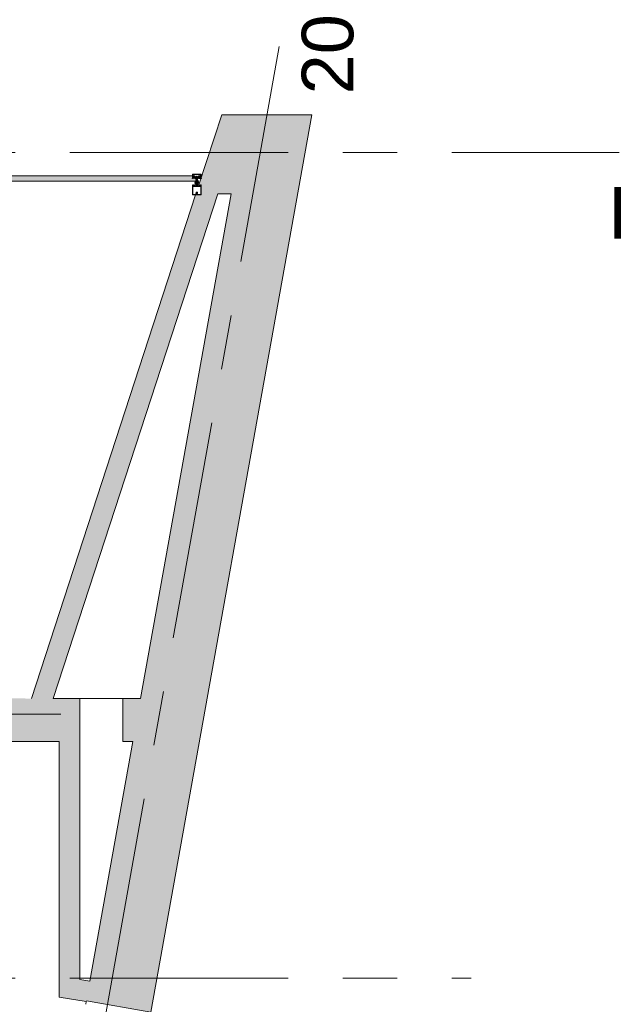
# Model space of a CAD drawing. Header units: centimetres. Extents: x -2424 to 2319, y 5 to 3760.
# Tile 117 of 117: x 1634 to 1984, y 3038 to 3611. Entities that reach past the tile are written whole.
import ezdxf

# ---------------------------------------------------------------- set-up
doc = ezdxf.new("R2010")
doc.units = ezdxf.units.CM
doc.linetypes.add('Długa kreska', pattern=[142.875, 95.25, -47.625])
doc.linetypes.add('Oś', pattern=[222.25, 127, -31.75, 31.75, -31.75])
for name, color, linetype, lineweight in [('A-DETL', 90, 'Continuous', 9), ('A-DETL-GENF', 92, 'Continuous', 9), ('A-FLOR', 192, 'Continuous', 13), ('A-GLAZ-CURT', 52, 'Continuous', 13), ('A-WALL', 113, 'Continuous', 13), ('S-GRID', 1, 'Continuous', 13), ('S-GRID-IDEN', 1, 'Continuous', 13)]:
    doc.layers.add(name, color=color, linetype=linetype, lineweight=lineweight)
doc.layers.add('A-WALL-PATT', color=111, linetype='Continuous', lineweight=13, plot=False)
doc.styles.add('Arial_5', font='arial.ttf', dxfattribs={"height": 30})

msp = doc.modelspace()

# ---------------------------------------------------------------- hatches: boundary and pattern name
at = {"layer": 'A-GLAZ-CURT', "lineweight": 9}
msp.add_hatch(color=251, dxfattribs=at).paths.add_polyline_path([(1736.34, 3516.83), (1736.34, 3518.33), (1734.94, 3518.33), (1734.94, 3519.83), (1602.44, 3519.83), (1602.44, 3518.33), (1601.04, 3518.33), (1601.04, 3516.83), (1734.94, 3516.83)], flags=0)

# ---------------------------------------------------------------- linework, layer by layer
at = {"layer": 'A-DETL', "color": 251, "linetype": 'Długa kreska', "lineweight": 9}
msp.add_line((598.38, 3206.83), (1658.38, 3206.83), dxfattribs=at)
at = {"layer": 'A-DETL-GENF', "color": 251, "lineweight": 9, "extrusion": (0, 0, -1)}
for p, q in [((1734.84, 3518.33), (1734.75, 3518.33)), ((1739.79, 3520.83), (1735.09, 3520.83)), ((1735.1, 3519.36), (1735.3, 3519.79)), ((1735.12, 3519.92), (1735.4, 3519.92)), ((1735.27, 3518.34), (1735.18, 3518.5)), ((1739.58, 3520.52), (1735.31, 3520.52)), ((1735.39, 3519.58), (1735.31, 3519.41)), ((1735.32, 3520.67), (1739.57, 3520.67)), ((1735.37, 3518.43), (1735.32, 3518.34)), ((1735.34, 3519.82), (1736.3, 3519.82)), ((1735.43, 3518.81), (1735.49, 3518.81)), ((1735.56, 3518.75), (1735.43, 3518.75)), ((1735.49, 3518.34), (1735.44, 3518.43)), ((1735.46, 3519.08), (1735.55, 3519.18)), ((1735.47, 3518.64), (1735.49, 3518.68)), ((1736.1, 3519.64), (1735.48, 3519.64)), ((1735.59, 3518.43), (1735.54, 3518.34)), ((1735.6, 3519.02), (1735.6, 3518.9)), ((1735.61, 3518.7), (1735.61, 3518.69)), ((1735.77, 3519.07), (1735.65, 3519.07)), ((1735.65, 3518.85), (1735.68, 3518.85)), ((1735.66, 3518.67), (1735.67, 3518.68)), ((1735.71, 3518.34), (1735.66, 3518.43)), ((1735.71, 3518.86), (1735.8, 3519.02)), ((1735.72, 3518.66), (1735.72, 3518.65)), ((1735.73, 3519.13), (1735.96, 3519.13)), ((1735.81, 3518.43), (1735.76, 3518.34)), ((1735.77, 3518.63), (1735.79, 3518.65)), ((1735.84, 3518.64), (1735.84, 3518.63)), ((1735.93, 3518.34), (1735.88, 3518.43)), ((1735.89, 3519.02), (1735.98, 3518.86)), ((1735.9, 3518.63), (1735.91, 3518.65)), ((1736.03, 3519.07), (1735.91, 3519.07)), ((1735.95, 3518.66), (1735.97, 3518.65)), ((1736.03, 3518.43), (1735.98, 3518.34)), ((1736, 3518.85), (1736.03, 3518.85)), ((1736.01, 3518.66), (1736.02, 3518.68)), ((1736.06, 3518.7), (1736.08, 3518.69)), ((1736.08, 3518.9), (1736.08, 3519.02)), ((1736.15, 3518.34), (1736.1, 3518.43)), ((1736.14, 3519.18), (1736.22, 3519.08)), ((1736.19, 3518.81), (1736.26, 3518.81)), ((1736.25, 3518.42), (1736.2, 3518.34)), ((1736.37, 3518.34), (1736.32, 3518.42)), ((1736.35, 3519.77), (1736.46, 3519.17)), ((1736.68, 3516.85), (1736.4, 3516.69)), ((1736.67, 3516.12), (1736.4, 3515.97)), ((1736.49, 3519.14), (1737.42, 3519.14)), ((1736.53, 3516.48), (1736.62, 3516.53)), ((1736.53, 3515.75), (1736.62, 3515.8)), ((1736.69, 3516.48), (1736.69, 3516.16)), ((1736.69, 3515.76), (1736.69, 3515.43)), ((1736.89, 3516.86), (1736.7, 3516.86)), ((1736.94, 3515.29), (1736.94, 3516.81)), ((1737.85, 3519.36), (1737.03, 3519.36)), ((1737.14, 3517.83), (1737.14, 3518.04)), ((1737.22, 3519.51), (1737.67, 3519.51)), ((1737.44, 3519.81), (1737.44, 3513.65)), ((1737.47, 3519.14), (1738.39, 3519.14)), ((1737.74, 3517.83), (1737.74, 3518.04)), ((1737.94, 3515.29), (1737.94, 3516.81)), ((1737.99, 3516.86), (1738.18, 3516.86)), ((1738.19, 3516.48), (1738.19, 3516.16)), ((1738.19, 3515.76), (1738.19, 3515.43)), ((1738.2, 3516.85), (1738.48, 3516.69)), ((1738.22, 3516.12), (1738.48, 3515.97)), ((1738.35, 3516.48), (1738.27, 3516.53)), ((1738.35, 3515.75), (1738.27, 3515.8)), ((1738.42, 3519.17), (1738.53, 3519.77)), ((1738.52, 3518.34), (1738.56, 3518.42)), ((1738.58, 3519.82), (1739.54, 3519.82)), ((1738.69, 3518.81), (1738.63, 3518.81)), ((1738.64, 3518.42), (1738.69, 3518.34)), ((1738.75, 3519.18), (1738.66, 3519.08)), ((1738.74, 3518.34), (1738.79, 3518.43)), ((1739.41, 3519.64), (1738.78, 3519.64)), ((1738.8, 3518.9), (1738.8, 3519.02)), ((1738.82, 3518.7), (1738.81, 3518.69)), ((1738.85, 3519.07), (1738.97, 3519.07)), ((1738.88, 3518.85), (1738.85, 3518.85)), ((1738.87, 3518.66), (1738.86, 3518.68)), ((1738.86, 3518.43), (1738.91, 3518.34)), ((1739, 3519.02), (1738.91, 3518.86)), ((1738.93, 3518.66), (1738.92, 3518.65)), ((1739.16, 3519.13), (1738.93, 3519.13)), ((1738.96, 3518.34), (1739.01, 3518.43)), ((1738.99, 3518.63), (1738.98, 3518.65)), ((1739.05, 3518.64), (1739.04, 3518.63)), ((1739.08, 3518.43), (1739.13, 3518.34)), ((1739.18, 3518.86), (1739.09, 3519.02)), ((1739.11, 3518.63), (1739.09, 3518.65)), ((1739.11, 3519.07), (1739.23, 3519.07)), ((1739.16, 3518.66), (1739.16, 3518.65)), ((1739.18, 3518.34), (1739.23, 3518.43)), ((1739.23, 3518.85), (1739.2, 3518.85)), ((1739.23, 3518.67), (1739.21, 3518.68)), ((1739.27, 3518.7), (1739.27, 3518.69)), ((1739.28, 3519.02), (1739.28, 3518.9)), ((1739.29, 3518.43), (1739.34, 3518.34)), ((1739.32, 3518.75), (1739.45, 3518.75)), ((1739.42, 3519.08), (1739.34, 3519.18)), ((1739.45, 3518.81), (1739.39, 3518.81)), ((1739.42, 3518.64), (1739.39, 3518.68)), ((1739.4, 3518.34), (1739.45, 3518.43)), ((1739.48, 3519.92), (1739.76, 3519.92)), ((1739.57, 3519.41), (1739.5, 3519.58)), ((1739.51, 3518.43), (1739.57, 3518.34)), ((1739.59, 3519.79), (1739.79, 3519.36)), ((1739.62, 3518.34), (1739.7, 3518.5)), ((1740.04, 3518.33), (1740.13, 3518.33)), ((1734.94, 3508.94), (1734.94, 3513.54)), ((1734.94, 3508.88), (1734.94, 3510.53)), ((1735.09, 3514.41), (1734.96, 3514.41)), ((1735.07, 3514.52), (1734.97, 3514.52)), ((1735.35, 3514.3), (1735.13, 3514.4)), ((1735.15, 3508.94), (1735.15, 3513.54)), ((1735.18, 3514), (1735.31, 3513.9)), ((1735.22, 3514.07), (1735.19, 3514.05)), ((1735.54, 3514.41), (1735.4, 3514.46)), ((1735.4, 3514.05), (1735.73, 3514.05)), ((1735.42, 3513.91), (1735.43, 3513.92)), ((1735.47, 3513.94), (1735.66, 3513.94)), ((1735.72, 3514.25), (1735.5, 3514.25)), ((1735.65, 3514.51), (1735.6, 3514.43)), ((1735.75, 3514.43), (1735.7, 3514.51)), ((1735.7, 3513.92), (1735.7, 3513.91)), ((1735.77, 3514.09), (1735.77, 3514.2)), ((1735.87, 3514.51), (1735.82, 3514.43)), ((1735.82, 3513.9), (1735.94, 3514)), ((1735.94, 3514.05), (1735.9, 3514.07)), ((1735.97, 3514.43), (1735.92, 3514.51)), ((1736.09, 3514.51), (1736.04, 3514.43)), ((1736.67, 3515.39), (1736.4, 3515.24)), ((1736.53, 3515.02), (1736.92, 3515.24)), ((1736.94, 3514.05), (1736.94, 3515.18)), ((1736.99, 3515.23), (1737.09, 3515.23)), ((1737.26, 3514.43), (1737.23, 3514.42)), ((1737.23, 3514.4), (1737.26, 3514.39)), ((1737.27, 3514.37), (1737.27, 3514.23)), ((1737.32, 3510.07), (1737.32, 3510.2)), ((1737.37, 3514.06), (1737.39, 3514.04)), ((1737.52, 3514.06), (1737.49, 3514.04)), ((1737.56, 3510.2), (1737.56, 3510.07)), ((1737.62, 3514.37), (1737.62, 3514.23)), ((1737.63, 3514.43), (1737.65, 3514.42)), ((1737.65, 3514.4), (1737.63, 3514.39)), ((1737.81, 3515.23), (1737.89, 3515.23)), ((1737.94, 3515.18), (1737.94, 3514.05)), ((1738.35, 3515.02), (1737.97, 3515.24)), ((1738.22, 3515.39), (1738.48, 3515.24)), ((1738.8, 3514.51), (1738.84, 3514.43)), ((1738.92, 3514.43), (1738.96, 3514.51)), ((1738.94, 3514.05), (1738.98, 3514.07)), ((1739.06, 3513.9), (1738.94, 3514)), ((1739.02, 3514.51), (1739.07, 3514.43)), ((1739.11, 3514.09), (1739.11, 3514.2)), ((1739.14, 3514.43), (1739.18, 3514.51)), ((1739.16, 3514.25), (1739.38, 3514.25)), ((1739.48, 3514.05), (1739.16, 3514.05)), ((1739.19, 3513.92), (1739.18, 3513.91)), ((1739.42, 3513.94), (1739.22, 3513.94)), ((1739.24, 3514.51), (1739.28, 3514.43)), ((1739.35, 3514.41), (1739.49, 3514.46)), ((1739.46, 3513.91), (1739.46, 3513.92)), ((1739.53, 3514.3), (1739.75, 3514.4)), ((1739.7, 3514), (1739.58, 3513.9)), ((1739.66, 3514.07), (1739.7, 3514.05)), ((1739.73, 3508.94), (1739.73, 3513.54)), ((1739.79, 3514.41), (1739.92, 3514.41)), ((1739.81, 3514.52), (1739.91, 3514.52)), ((1739.94, 3508.94), (1739.94, 3513.54)), ((1739.94, 3510.53), (1739.94, 3508.87)), ((1739.81, 3508.73), (1735.09, 3508.73)), ((1737.32, 3509.72), (1737.32, 3509.78)), ((1737.34, 3509.45), (1737.34, 3508.99)), ((1737.54, 3508.99), (1737.54, 3509.45)), ((1737.56, 3509.78), (1737.56, 3509.72))]:
    msp.add_line(p, q, dxfattribs=at)
at = {"layer": 'A-DETL-GENF', "color": 251, "lineweight": 9, "extrusion": (0, 0, -1), "flags": 128}
for points in [[(-1734.94, 3520.68), (-1734.94, 3518.83), (-1735.05, 3518.83), (-1735.17, 3519.18)], [(-1734.96, 3518.54), (-1734.96, 3518.81), (-1735.37, 3518.81)], [(-1735.45, 3519.97), (-1735.45, 3520.32), (-1735.32, 3520.32), (-1735.32, 3520.05), (-1735.07, 3520.05), (-1735.07, 3520.68), (-1739.81, 3520.68), (-1739.81, 3520.05), (-1739.56, 3520.05), (-1739.56, 3520.32), (-1739.43, 3520.32), (-1739.43, 3519.97)], [(-1735.1, 3519.33), (-1735.1, 3519.43), (-1735.07, 3519.55), (-1735.07, 3519.86)], [(-1735.38, 3519.26), (-1735.31, 3518.97), (-1735.49, 3518.97), (-1735.49, 3518.91), (-1735.41, 3518.83), (-1735.09, 3518.83), (-1735.19, 3519.2)], [(-1735.26, 3520.47), (-1735.26, 3520.11), (-1735.12, 3520.11), (-1735.12, 3520.47)], [(-1735.52, 3518.99), (-1735.52, 3519.01), (-1735.47, 3519.03)], [(-1736.24, 3518.75), (-1736.12, 3518.75), (-1736.12, 3518.72), (-1736.25, 3518.74)], [(-1736.21, 3519.03), (-1736.16, 3519.01), (-1736.16, 3518.99)], [(-1738.69, 3519.55), (-1738.58, 3518.97), (-1738.69, 3518.97), (-1738.69, 3518.91), (-1738.61, 3518.83), (-1736.27, 3518.83), (-1736.19, 3518.91), (-1736.19, 3518.97), (-1736.3, 3518.97), (-1736.2, 3519.55)], [(-1736.33, 3518.81), (-1736.46, 3518.81), (-1736.46, 3518.42), (-1736.42, 3518.34)], [(-1737.96, 3519.3), (-1737.98, 3519.15), (-1736.9, 3519.15), (-1736.92, 3519.3)], [(-1737.24, 3518.22), (-1737.24, 3518.33), (-1736.94, 3518.33), (-1736.94, 3515.26), (-1737.27, 3515.26), (-1737.27, 3514.45)], [(-1737.18, 3517.75), (-1737.44, 3517.53), (-1737.44, 3517.23), (-1737.24, 3517.23), (-1737.24, 3517.03), (-1737.34, 3517.03), (-1737.34, 3516.86), (-1737.24, 3516.86), (-1737.24, 3516.66), (-1737.44, 3516.66), (-1737.44, 3516.5), (-1737.24, 3516.5), (-1737.24, 3516.3), (-1737.34, 3516.3), (-1737.34, 3516.13), (-1737.24, 3516.13), (-1737.24, 3515.93), (-1737.44, 3515.93), (-1737.44, 3514.03), (-1737.44, 3515.93), (-1737.64, 3515.93), (-1737.64, 3516.13), (-1737.54, 3516.13), (-1737.54, 3516.3), (-1737.64, 3516.3), (-1737.64, 3516.5), (-1737.44, 3516.5), (-1737.44, 3516.66), (-1737.64, 3516.66), (-1737.64, 3516.86), (-1737.54, 3516.86), (-1737.54, 3517.03), (-1737.64, 3517.03), (-1737.64, 3517.23), (-1737.44, 3517.23), (-1737.44, 3517.53), (-1737.71, 3517.75)], [(-1737.64, 3518.22), (-1737.64, 3518.33), (-1737.94, 3518.33), (-1737.94, 3515.26), (-1737.62, 3515.26), (-1737.62, 3514.45)], [(-1738.56, 3518.81), (-1738.42, 3518.81), (-1738.42, 3518.42), (-1738.46, 3518.34)], [(-1738.64, 3518.75), (-1738.77, 3518.75), (-1738.76, 3518.72), (-1738.64, 3518.74)], [(-1738.67, 3519.03), (-1738.72, 3519.01), (-1738.72, 3518.99)], [(-1739.36, 3518.99), (-1739.36, 3519.01), (-1739.41, 3519.03)], [(-1739.69, 3519.2), (-1739.79, 3518.83), (-1739.47, 3518.83), (-1739.39, 3518.91), (-1739.39, 3518.97), (-1739.58, 3518.97), (-1739.5, 3519.26)], [(-1739.92, 3518.54), (-1739.92, 3518.81), (-1739.51, 3518.81)], [(-1739.77, 3520.47), (-1739.77, 3520.11), (-1739.63, 3520.11), (-1739.63, 3520.47)], [(-1739.71, 3519.18), (-1739.83, 3518.83), (-1739.94, 3518.83), (-1739.94, 3520.68)], [(-1739.81, 3519.87), (-1739.81, 3519.55), (-1739.78, 3519.43), (-1739.78, 3519.33)], [(-1734.94, 3514.39), (-1734.94, 3514.25), (-1735.14, 3514.25), (-1735.19, 3514.26)], [(-1734.94, 3513.43), (-1734.94, 3514.23), (-1735.13, 3514.23), (-1735.21, 3514.15), (-1735.21, 3514.09), (-1735.09, 3514.09), (-1735.09, 3513.86), (-1735.54, 3513.86)], [(-1735.15, 3513.43), (-1735.15, 3513.63), (-1739.73, 3513.63), (-1739.73, 3513.43)], [(-1737.29, 3508.94), (-1735.15, 3508.94), (-1735.15, 3510.53)], [(-1735.59, 3513.86), (-1736.03, 3513.86), (-1736.03, 3514.09), (-1735.91, 3514.09), (-1735.91, 3514.15), (-1735.99, 3514.23), (-1736.35, 3514.23), (-1736.35, 3514.11), (-1736.23, 3514.11), (-1736.23, 3513.9), (-1736.79, 3513.9)], [(-1735.93, 3514.26), (-1735.98, 3514.25), (-1736.18, 3514.25), (-1736.18, 3514.44), (-1736.14, 3514.51)], [(-1737.19, 3515.13), (-1737.19, 3515.04), (-1737.24, 3515.01), (-1737.24, 3514.88), (-1737.19, 3514.86), (-1737.24, 3514.83), (-1737.24, 3514.7), (-1737.19, 3514.68), (-1737.24, 3514.65), (-1737.24, 3514.52), (-1737.19, 3514.5), (-1737.24, 3514.47), (-1737.24, 3514.34), (-1737.19, 3514.32), (-1737.24, 3514.29), (-1737.24, 3514.16), (-1737.19, 3514.14), (-1737.24, 3514.11), (-1737.24, 3514.07), (-1737.35, 3513.88)], [(-1737.53, 3513.88), (-1737.64, 3514.07), (-1737.64, 3514.2), (-1737.69, 3514.23), (-1737.64, 3514.25), (-1737.64, 3514.38), (-1737.69, 3514.41), (-1737.64, 3514.43), (-1737.64, 3514.56), (-1737.69, 3514.59), (-1737.64, 3514.61), (-1737.64, 3514.74), (-1737.69, 3514.77), (-1737.64, 3514.79), (-1737.64, 3514.92), (-1737.69, 3514.95), (-1737.64, 3514.97), (-1737.64, 3515.1), (-1737.69, 3515.13)], [(-1739.73, 3510.53), (-1739.73, 3508.94), (-1737.59, 3508.94)], [(-1738.09, 3513.9), (-1738.65, 3513.9), (-1738.65, 3514.11), (-1738.53, 3514.11), (-1738.53, 3514.23), (-1738.89, 3514.23), (-1738.97, 3514.15), (-1738.97, 3514.09), (-1738.85, 3514.09), (-1738.85, 3513.86), (-1739.3, 3513.86)], [(-1738.95, 3514.26), (-1738.9, 3514.25), (-1738.7, 3514.25), (-1738.7, 3514.44), (-1738.74, 3514.51)], [(-1739.35, 3513.86), (-1739.79, 3513.86), (-1739.79, 3514.09), (-1739.67, 3514.09), (-1739.67, 3514.15), (-1739.75, 3514.23), (-1739.94, 3514.23), (-1739.94, 3513.43)], [(-1739.94, 3514.39), (-1739.94, 3514.25), (-1739.74, 3514.25), (-1739.69, 3514.26)]]:
    msp.add_lwpolyline(points, dxfattribs=at)
for points in [[(-1738.41, 3518.37), (-1736.47, 3518.37), (-1736.47, 3518.82), (-1738.41, 3518.82)], [(-1738.41, 3518.33), (-1736.47, 3518.33), (-1736.47, 3518.37), (-1738.41, 3518.37)]]:
    msp.add_lwpolyline(points, close=True, dxfattribs=at)
at = {"layer": 'A-DETL-GENF', "color": 251, "lineweight": 9, "extrusion": (0, 0, -1)}
for centre, radius, start, end in [((-1734.75, 3518.36), 0.03, 269.9022, 81.6433), ((-1734.71, 3518.67), 0.286, 207.5921, 261.6433), ((-1734.84, 3518.53), 0.2, 260.4545, 269.9022), ((-1734.83, 3518.62), 0.291, 205.3637, 260.4545), ((-1735.09, 3520.68), 0.15, 359.9938, 90.0062), ((-1735.12, 3519.86), 0.0512, 0.5709, 88.6482), ((-1735.15, 3519.33), 0.06, 278.4417, 25), ((-1735.14, 3518.47), 0.05, 25.3637, 150.1649), ((-1735.17, 3519.33), 0.07, 300.0064, 0), ((-1735.32, 3520.47), 0.2, 359.9718, 90.0352), ((-1735.13, 3519.22), 0.06, 98.4417, 195), ((-1735.1, 3519.21), 0.07, 120.0064, 198), ((-1735.31, 3520.47), 0.0499, 359.8796, 90.0225), ((-1735.29, 3518.36), 0.03, 210.7154, 330.1649), ((-1735.34, 3519.77), 0.05, 25, 90), ((-1735.36, 3519.39), 0.06, 288.8192, 25), ((-1735.33, 3519.28), 0.06, 108.8192, 195), ((-1735.4, 3518.81), 0.03, 180, 0), ((-1735.43, 3518.68), 0.065, 270, 90), ((-1735.4, 3518.4), 0.0417, 35.132, 144.868), ((-1735.48, 3519.54), 0.1, 25, 90), ((-1735.4, 3519.97), 0.05, 180, 270.0001), ((-1735.43, 3518.66), 0.04, 209.9937, 270), ((-1735.49, 3519.06), 0.03, 300.0049, 39.9897), ((-1735.49, 3518.84), 0.03, 180.0185, 269.0948), ((-1735.58, 3518.63), 0.1, 30.0023, 89.1728), ((-1735.51, 3518.36), 0.03, 210.5887, 329.5346), ((-1735.83, 3518.91), 0.314, 345.4979, 14.5021), ((-1735.61, 3519.13), 0.08, 39.9967, 157.3844), ((-1735.56, 3518.7), 0.05, 90, 125.0779), ((-1735.58, 3518.7), 0.0339, 89.1783, 176.9975), ((-1735.84, 3519.1), 0.44, 234.1588, 305.0779), ((-1735.62, 3518.4), 0.0415, 35.012, 144.988), ((-1735.65, 3519.02), 0.05, 359.9899, 90.0101), ((-1735.65, 3518.9), 0.05, 269.9897, 0.0103), ((-1735.64, 3518.69), 0.0272, 240.011, 356.9853), ((-1735.69, 3518.65), 0.0316, 60.007, 161.9967), ((-1735.73, 3519.18), 0.05, 270.0003, 337.3776), ((-1735.68, 3518.88), 0.03, 209.9936, 270.0121), ((-1735.73, 3518.36), 0.03, 210.1448, 329.5346), ((-1735.75, 3518.65), 0.03, 225.0005, 342.0009), ((-1735.77, 3519.04), 0.03, 89.9936, 210.0024), ((-1735.81, 3518.62), 0.0316, 44.991, 147.0104), ((-1735.84, 3518.4), 0.043, 37.8436, 143.8234), ((-1735.87, 3518.65), 0.03, 210.0003, 326.9985), ((-1735.91, 3519.04), 0.03, 330.0027, 90.0013), ((-1735.93, 3518.63), 0.0316, 30.0026, 131.9974), ((-1735.95, 3518.36), 0.03, 210.3449, 329.5346), ((-1735.96, 3519.18), 0.05, 202.6209, 270.0012), ((-1735.99, 3518.67), 0.03, 194.9955, 312.0028), ((-1736, 3518.88), 0.03, 269.9893, 330.005), ((-1736.08, 3519.13), 0.08, 22.6228, 139.9969), ((-1736.05, 3518.67), 0.03, 15.0015, 116.9968), ((-1736.03, 3519.02), 0.05, 90.0092, 179.9908), ((-1736.03, 3518.9), 0.05, 180.009, 269.991), ((-1736.06, 3518.4), 0.0419, 35.4665, 144.6999), ((-1736.09, 3518.72), 0.03, 180.0112, 296.991), ((-1736.1, 3519.54), 0.1, 90, 170), ((-1736.12, 3518.72), 0.03, 54.1588, 90), ((-1736.17, 3518.36), 0.03, 210.3446, 329.7685), ((-1735.86, 3518.91), 0.314, 165.517, 193.1975), ((-1736.19, 3518.84), 0.03, 270, 13.1975), ((-1736.2, 3519.06), 0.03, 139.9887, 240.0017), ((-1736.24, 3518.78), 0.033, 125.0901, 270), ((-1736.25, 3518.79), 0.05, 187.1737, 270.0088), ((-1736.28, 3518.41), 0.0416, 26.9541, 151.568), ((-1736.3, 3519.77), 0.05, 90, 170), ((-1736.33, 3518.78), 0.03, 7.1885, 89.997), ((-1736.47, 3515.86), 0.125, 240, 60), ((-1736.47, 3516.58), 0.125, 240, 60), ((-1736.39, 3518.36), 0.03, 209.7965, 330.132), ((-1736.49, 3519.17), 0.03, 270, 350), ((-1736.64, 3516.48), 0.05, 60, 180), ((-1736.64, 3515.76), 0.05, 60, 180), ((-1736.64, 3516.16), 0.05, 180, 240), ((-1736.7, 3516.81), 0.05, 60, 90), ((-1736.89, 3516.81), 0.05, 90, 180), ((-1737.13, 3519.25), 0.22, 13.9707, 62.728), ((-1737.44, 3518.62), 0.921, 63.7078, 75.8284), ((-1737.24, 3518.04), 0.1, 0, 60), ((-1737.24, 3517.83), 0.1, 310, 0), ((-1737.14, 3518.22), 0.1, 180, 240), ((-1737.44, 3519.15), 0.0256, 192.6804, 347.3196), ((-1737.74, 3518.22), 0.1, 300, 0), ((-1737.44, 3518.62), 0.92, 104.1683, 116.293), ((-1737.64, 3518.04), 0.1, 120, 180), ((-1737.64, 3517.83), 0.1, 180, 230), ((-1737.75, 3519.25), 0.22, 117.2746, 166.0268), ((-1737.99, 3516.81), 0.05, 0, 90), ((-1738.18, 3516.81), 0.05, 90, 120), ((-1738.24, 3516.48), 0.05, 0, 120), ((-1738.24, 3516.16), 0.05, 300, 0), ((-1738.24, 3515.76), 0.05, 0, 120), ((-1738.42, 3516.58), 0.125, 120, 300), ((-1738.42, 3515.86), 0.125, 120, 300), ((-1738.39, 3519.17), 0.03, 190, 270), ((-1738.49, 3518.36), 0.03, 209.868, 330.2035), ((-1738.58, 3519.77), 0.05, 10, 90), ((-1738.56, 3518.78), 0.03, 90.003, 172.8115), ((-1738.6, 3518.41), 0.0416, 28.432, 153.0459), ((-1738.64, 3518.79), 0.05, 269.9912, 352.8263), ((-1738.64, 3518.78), 0.033, 270, 54.9099), ((-1738.69, 3519.06), 0.03, 299.9983, 40.0113), ((-1738.78, 3519.54), 0.1, 10, 90), ((-1738.69, 3518.84), 0.03, 166.8025, 270), ((-1738.71, 3518.36), 0.03, 210.2315, 329.6554), ((-1739.03, 3518.91), 0.314, 346.8025, 14.483), ((-1738.81, 3519.13), 0.08, 40.0031, 157.3772), ((-1738.79, 3518.72), 0.03, 243.009, 359.9888), ((-1738.77, 3518.72), 0.03, 90, 125.8412), ((-1739.04, 3519.1), 0.44, 234.9221, 305.8412), ((-1738.82, 3518.4), 0.0419, 35.3001, 144.5335), ((-1738.85, 3519.02), 0.05, 0.0092, 89.9908), ((-1738.85, 3518.9), 0.05, 270.009, 359.991), ((-1738.83, 3518.67), 0.03, 63.0032, 164.9985), ((-1738.9, 3518.67), 0.03, 227.9972, 345.0045), ((-1738.93, 3519.18), 0.05, 269.9988, 337.3791), ((-1738.88, 3518.88), 0.03, 209.995, 270.0107), ((-1738.93, 3518.36), 0.03, 210.4654, 329.6551), ((-1738.95, 3518.63), 0.0316, 48.0026, 149.9974), ((-1738.97, 3519.04), 0.03, 89.9987, 209.9973), ((-1739.01, 3518.65), 0.03, 213.0015, 329.9997), ((-1739.04, 3518.4), 0.043, 36.1766, 142.1564), ((-1739.07, 3518.62), 0.0316, 32.9896, 135.009), ((-1739.11, 3519.04), 0.03, 329.9976, 90.0064), ((-1739.13, 3518.65), 0.03, 197.9991, 314.9995), ((-1739.15, 3518.36), 0.03, 210.4654, 329.8552), ((-1739.16, 3519.18), 0.05, 202.6224, 269.9997), ((-1739.19, 3518.65), 0.0316, 18.0033, 119.993), ((-1739.2, 3518.88), 0.03, 269.9879, 330.0064), ((-1739.28, 3519.13), 0.08, 22.6156, 140.0033), ((-1739.23, 3519.02), 0.05, 89.9899, 180.0101), ((-1739.23, 3518.9), 0.05, 179.9897, 270.0103), ((-1739.24, 3518.69), 0.0272, 183.0147, 299.989), ((-1739.26, 3518.4), 0.0415, 35.012, 144.988), ((-1739.3, 3518.7), 0.0339, 3.0025, 90.8217), ((-1739.32, 3518.7), 0.05, 54.9221, 90), ((-1739.3, 3518.63), 0.1, 90.8272, 149.9977), ((-1739.37, 3518.36), 0.03, 210.4654, 329.4113), ((-1739.06, 3518.91), 0.314, 165.4979, 194.5021), ((-1739.39, 3518.84), 0.03, 270.9052, 359.9815), ((-1739.41, 3519.54), 0.1, 90, 155), ((-1739.4, 3519.06), 0.03, 140.0103, 239.9951), ((-1739.45, 3518.66), 0.04, 270, 330.0063), ((-1739.48, 3519.97), 0.05, 269.9981, 0.0017), ((-1739.48, 3518.81), 0.03, 180, 0), ((-1739.45, 3518.68), 0.065, 90, 270), ((-1739.48, 3518.4), 0.0417, 35.132, 144.868), ((-1739.56, 3519.28), 0.06, 345, 71.1808), ((-1739.54, 3519.77), 0.05, 90, 155), ((-1739.52, 3519.39), 0.06, 155, 251.1808), ((-1739.57, 3520.47), 0.2, 90.0295, 179.9723), ((-1739.59, 3518.36), 0.03, 209.8351, 329.2846), ((-1739.58, 3520.47), 0.0501, 90.0875, 179.9336), ((-1739.75, 3519.22), 0.06, 345, 81.5583), ((-1739.78, 3519.21), 0.07, 342, 59.9983), ((-1739.75, 3518.47), 0.05, 29.8351, 154.6363), ((-1739.73, 3519.33), 0.06, 155, 261.5583), ((-1739.71, 3519.33), 0.07, 180, 239.9983), ((-1739.76, 3519.87), 0.0498, 89.8262, 180.1735), ((-1739.79, 3520.68), 0.15, 90.0494, 179.9506), ((-1740.06, 3518.62), 0.291, 279.5455, 334.6363), ((-1740.17, 3518.67), 0.286, 278.3567, 332.4079), ((-1740.04, 3518.53), 0.2, 270.0978, 279.5455), ((-1740.13, 3518.36), 0.03, 98.3567, 270.0978), ((-1734.96, 3514.39), 0.02, 0.0007, 89.9993), ((-1734.97, 3514.5), 0.02, 14.6036, 90), ((-1735.01, 3514.49), 0.059, 268.5974, 14.6036), ((-1735.02, 3513.5), 0.933, 89.587, 113.0035), ((-1735.04, 3513.53), 0.997, 91.4989, 110.69), ((-1735.09, 3514.31), 0.1, 90.0001, 114), ((-1735.2, 3514.02), 0.03, 308.5798, 59.9915), ((-1735.2, 3514.23), 0.03, 75.4027, 194.3746), ((-1735.5, 3514.15), 0.277, 346.6587, 14.3746), ((-1735.21, 3514.09), 0.02, 166.6587, 240.0171), ((-1735.36, 3513.96), 0.08, 218.8475, 309.685), ((-1735.37, 3514.33), 0.0337, 113.0035, 294), ((-1735.5, 3514.1), 0.148, 352.4164, 90.2404), ((-1735.4, 3514.1), 0.0496, 272.7559, 339.6878), ((-1735.47, 3513.89), 0.05, 38.8475, 90), ((-1735.55, 3514.45), 0.05, 210.069, 290.536), ((-1735.56, 3513.86), 0.0255, 192.35, 347.65), ((-1735.67, 3514.5), 0.03, 30.0871, 149.9129), ((-1735.66, 3513.89), 0.05, 90, 141.1528), ((-1735.77, 3513.96), 0.08, 230.315, 321.1528), ((-1735.72, 3514.2), 0.0502, 93.3323, 179.7322), ((-1735.72, 3514.1), 0.0499, 189.2263, 266.9893), ((-1735.78, 3514.45), 0.0402, 207.7922, 332.3701), ((-1735.89, 3514.5), 0.0299, 30.122, 155.064), ((-1735.92, 3514.23), 0.03, 345.6254, 104.5942), ((-1735.62, 3514.15), 0.277, 165.6254, 193.341), ((-1735.91, 3514.09), 0.02, 299.9847, 13.341), ((-1735.92, 3514.02), 0.03, 120.0085, 231.4202), ((-1736, 3514.45), 0.0414, 208.176, 331.824), ((-1736.11, 3514.5), 0.0301, 30.1258, 149.8742), ((-1736.47, 3515.13), 0.125, 240, 60), ((-1736.64, 3515.43), 0.05, 180, 240), ((-1736.79, 3514.05), 0.15, 179.9706, 270.0294), ((-1736.89, 3515.29), 0.05, 180, 240), ((-1736.99, 3515.18), 0.05, 359.9899, 90.0101), ((-1737.44, 3509.93), 0.45, 287.4982, 51.0552), ((-1737.09, 3515.13), 0.0999, 89.9704, 180.0296), ((-1737.22, 3510.2), 0.1, 51.0552, 180), ((-1737.44, 3509.93), 0.21, 323.7768, 36.2232), ((-1737.24, 3514.41), 0.01, 300.0303, 59.9802), ((-1737.25, 3514.45), 0.02, 180, 239.9802), ((-1737.25, 3514.37), 0.02, 120.0303, 180), ((-1737.47, 3514.23), 0.2, 300, 0), ((-1737.29, 3510.07), 0.03, 180, 310.3193), ((-1737.44, 3513.92), 0.1, 208.7984, 331.2016), ((-1737.44, 3514.13), 0.1, 270, 300), ((-1737.44, 3514.13), 0.1, 240, 270), ((-1737.42, 3514.23), 0.2, 180, 240), ((-1737.66, 3510.2), 0.1, 0, 128.9448), ((-1737.59, 3510.07), 0.03, 229.6807, 0), ((-1737.44, 3509.93), 0.45, 128.9448, 252.583), ((-1737.44, 3509.93), 0.21, 143.7768, 216.2232), ((-1737.64, 3514.45), 0.02, 300.0198, 0), ((-1737.64, 3514.37), 0.02, 0, 59.9697), ((-1737.65, 3514.41), 0.01, 120.0198, 239.9697), ((-1737.82, 3515.1), 0.126, 11.5693, 85.5931), ((-1737.89, 3515.18), 0.05, 90.9313, 179.9852), ((-1737.99, 3515.29), 0.05, 300, 0), ((-1738.09, 3514.05), 0.15, 269.9706, 0.0294), ((-1738.24, 3515.43), 0.05, 300, 0), ((-1738.42, 3515.13), 0.125, 120, 300), ((-1738.77, 3514.5), 0.0301, 30.1258, 149.8742), ((-1738.88, 3514.45), 0.0414, 208.176, 331.824), ((-1738.96, 3514.02), 0.03, 308.5798, 59.9915), ((-1738.96, 3514.23), 0.03, 75.4058, 194.3746), ((-1738.99, 3514.5), 0.0299, 24.936, 149.878), ((-1739.26, 3514.15), 0.277, 346.659, 14.3746), ((-1738.97, 3514.09), 0.02, 166.659, 240.0153), ((-1739.12, 3513.96), 0.08, 218.8472, 309.685), ((-1739.1, 3514.45), 0.0402, 207.6299, 332.2078), ((-1739.16, 3514.2), 0.0502, 0.2678, 86.6677), ((-1739.16, 3514.1), 0.0499, 273.0107, 350.7737), ((-1739.21, 3514.5), 0.03, 30.0871, 149.9129), ((-1739.22, 3513.89), 0.05, 38.8472, 90), ((-1739.33, 3514.45), 0.05, 249.464, 329.931), ((-1739.32, 3513.86), 0.0255, 192.35, 347.65), ((-1739.38, 3514.1), 0.148, 89.7596, 187.5836), ((-1739.42, 3513.89), 0.05, 90, 141.1525), ((-1739.53, 3513.96), 0.08, 230.315, 321.1525), ((-1739.52, 3514.33), 0.0337, 246, 66.9965), ((-1739.48, 3514.1), 0.0496, 200.3122, 267.2441), ((-1739.84, 3513.53), 0.997, 69.31, 88.5011), ((-1739.87, 3513.5), 0.933, 66.9965, 90.413), ((-1739.68, 3514.23), 0.03, 345.6254, 104.5973), ((-1739.38, 3514.15), 0.277, 165.6254, 193.3413), ((-1739.67, 3514.09), 0.02, 299.9829, 13.3413), ((-1739.68, 3514.02), 0.03, 120.0085, 231.4202), ((-1739.79, 3514.31), 0.1, 66, 89.9999), ((-1739.88, 3514.49), 0.059, 165.3964, 271.4026), ((-1739.91, 3514.5), 0.02, 90, 165.3964), ((-1739.92, 3514.39), 0.02, 90.0007, 179.9993), ((-1735.09, 3508.88), 0.15, 270.0003, 359.9997), ((-1737.29, 3509.78), 0.03, 49.6807, 180), ((-1737.29, 3508.99), 0.05, 180.0077, 269.9923), ((-1737.29, 3509.45), 0.05, 107.4982, 180), ((-1737.44, 3509.93), 0.24, 240, 300), ((-1737.59, 3509.45), 0.05, 0, 72.583), ((-1737.59, 3508.99), 0.05, 269.9791, 0.0209), ((-1737.59, 3509.78), 0.03, 0, 130.3193), ((-1739.79, 3508.88), 0.15, 180.1055, 263.878)]:
    msp.add_arc(centre, radius, start, end, dxfattribs=at)
at = {"layer": 'A-DETL-GENF', "color": 251, "linetype": 'Continuous', "lineweight": 9, "extrusion": (0, 0, -1)}
msp.add_solid([(-622.03, 3233.71), (-1261.72, 3215.83), (-1641.38, 3215.83)], dxfattribs=at)
at = {"layer": 'A-FLOR', "color": 251, "lineweight": 9}
msp.add_line((1694.38, 3215.83), (1669.38, 3215.83), dxfattribs=at)
at = {"layer": 'A-GLAZ-CURT', "color": 251, "lineweight": 9}
for p, q in [((1601.04, 3516.83), (1736.34, 3516.83)), ((1734.94, 3519.83), (1602.44, 3519.83))]:
    msp.add_line(p, q, dxfattribs=at)
at = {"layer": 'A-WALL', "color": 251, "lineweight": 9}
for p, q in [((1804.33, 3555.33), (1710.65, 3033.44)), ((1752, 3555.33), (1738.7, 3514.53)), ((1804.33, 3555.33), (1752, 3555.33)), ((1736.81, 3508.73), (1641.38, 3215.83)), ((1654, 3215.83), (1749.63, 3509.33)), ((1757.46, 3509.33), (1704.78, 3215.83)), ((1749.63, 3509.33), (1757.46, 3509.33)), ((1669.38, 3215.83), (1654, 3215.83)), ((1669.38, 3052.47), (1669.38, 3215.83)), ((1704.78, 3215.83), (1694.38, 3215.83)), ((1694.38, 3215.83), (1694.38, 3190.83)), ((1234.38, 3190.83), (1657.38, 3190.83)), ((1657.38, 3190.83), (1657.38, 3042.23)), ((1700.3, 3190.83), (1675.29, 3051.53)), ((1694.38, 3190.83), (1700.3, 3190.83)), ((1669.38, 3052.47), (1675.29, 3051.53)), ((1673.17, 3039.71), (1657.38, 3042.23)), ((1672.87, 3038.06), (1673.17, 3039.71)), ((1673.25, 3040.16), (1710.65, 3033.44))]:
    msp.add_line(p, q, dxfattribs=at)
at = {"layer": 'A-WALL-PATT', "color": 251, "linetype": 'Continuous', "lineweight": 9, "extrusion": (0, 0, -1)}
for points in [[(-1752, 3555.33), (-1738.7, 3514.53), (-1739.94, 3514.53)], [(-1739.94, 3514.53), (-1796.07, 3509.33), (-1752, 3555.33)], [(-1752, 3555.33), (-1796.07, 3509.33), (-1804.33, 3555.33)], [(-1796.07, 3509.33), (-1739.94, 3514.53), (-1739.94, 3509.33)], [(-1679.26, 3332.08), (-1654, 3215.83), (-1749.63, 3509.33)], [(-1697.48, 3035.84), (-1757.46, 3509.33), (-1673.25, 3040.16)], [(-1679.26, 3332.08), (-1749.63, 3509.33), (-1739.94, 3508.73)], [(-1679.26, 3332.08), (-1739.94, 3508.73), (-1736.81, 3508.73)], [(-1757.46, 3509.33), (-1697.48, 3035.84), (-1710.65, 3033.74)], [(-1757.46, 3509.33), (-1710.65, 3033.74), (-1710.71, 3033.73)], [(-1757.46, 3509.33), (-1710.71, 3033.73), (-1796.07, 3509.33)], [(-1739.94, 3508.73), (-1749.63, 3509.33), (-1739.94, 3509.33)], [(-1654, 3215.83), (-1679.26, 3332.08), (-1641.38, 3215.83)], [(-1221.88, 3215.83), (-1234.38, 3190.83), (-1669.38, 3215.83)], [(-1669.38, 3215.83), (-1234.38, 3190.83), (-1669.38, 3190.83)], [(-1700.3, 3190.83), (-1694.38, 3215.83), (-1694.38, 3190.83)], [(-1694.38, 3215.83), (-1700.3, 3190.83), (-1704.78, 3215.83)], [(-1657.38, 3054.38), (-1669.38, 3190.83), (-1657.38, 3190.83)], [(-1669.38, 3190.83), (-1657.38, 3054.38), (-1669.38, 3052.47)], [(-1672.87, 3039.76), (-1657.38, 3054.38), (-1657.38, 3042.23)], [(-1657.38, 3054.38), (-1672.87, 3039.76), (-1675.29, 3051.53)], [(-1675.29, 3051.53), (-1672.87, 3039.76), (-1673.17, 3039.71)]]:
    msp.add_solid(points, dxfattribs=at)
at = {"layer": 'S-GRID', "color": 251, "linetype": 'Oś', "lineweight": 9}
for p, q in [((1785.44, 3594.96), (1556.23, 2317.96)), ((-1225.62, 3533.33), (1983.25, 3533.33)), ((-1225.62, 3053.33), (1897.1, 3053.33))]:
    msp.add_line(p, q, dxfattribs=at)

# ---------------------------------------------------------------- texts
at = {"layer": 'S-GRID-IDEN', "color": 251, "lineweight": 9, "style": 'Arial_5'}
msp.add_text('20', height=30, rotation=90, dxfattribs=at).set_placement((1828.54, 3567.22))
msp.add_text('I', height=30, dxfattribs=at).set_placement((1976.55, 3483.38))

doc.saveas('drawing.dxf')
